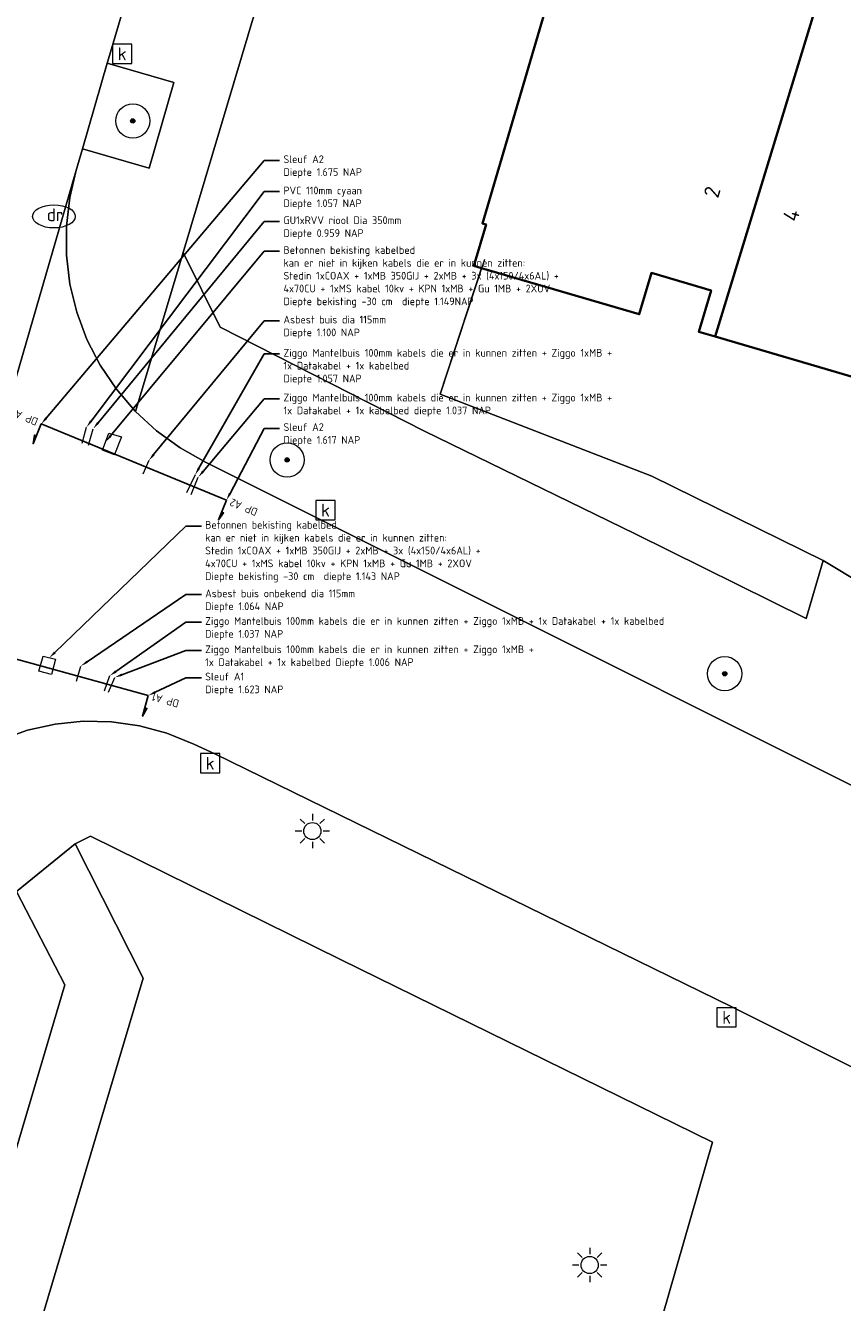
# Model space of a CAD drawing. Header units: metres. Extents: x 136597 to 137331, y 452400 to 453440.
# Tile 11 of 40: x 136828 to 136847, y 452780 to 452810. Entities that reach past the tile are written whole.
import ezdxf
from ezdxf import colors
from ezdxf.entities.mleader import LeaderData, LeaderLine
from ezdxf.enums import TextEntityAlignment as Align
from ezdxf.math import Vec2, Vec3

# ---------------------------------------------------------------- set-up
doc = ezdxf.new("R2010")
doc.units = ezdxf.units.M
doc.layers.get('0').update_dxf_attribs({"lineweight": 25})
for name, color, linetype, lineweight in [('AB-ondergrond', 7, 'Continuous', 25), ('B-WE-GR-BOOM-S @ 0.2', 90, 'Continuous', 25), ('B-WE-GR-GROENVOORZIENING-GV', 80, 'Continuous', 18), ('B-WE-GR-HAAG-G', 90, 'GR-HAAG1', 13), ('B-WE-KL-ET_LS_OV_LICHTMAST-S @ 0.2', 190, 'Continuous', 25), ('B-WE-KL-OVERIG-G', 8, 'Continuous', 18), ('B-WE-KL-WATER-S @ 0.2', 170, 'Continuous', 25), ('B-WE-MO-ONDERZOEK_SLEUF-G', 30, 'Continuous', 18), ('B-WE-OG-BEBOUWING-GV', 7, 'Continuous', 35), ('B-WE-OG-BEBOUWING-T18', 10, 'Continuous', 18), ('B-WE-OG-TERREIN_CULTUURSCHEIDING-GV', 7, 'Continuous', 18), ('B-WE-OG-TERREIN_ERF-GV', 7, 'Continuous', 18), ('B-WE-RI-GWA_KOLK-S @ 0.2', 30, 'Continuous', 25), ('B-WE-VH-VERHARDING_BETONSTRAATSTEEN-GV', 252, 'Continuous', 18), ('B-WE-VH-VERHARDING_OPEN-GV', 252, 'Continuous', 18), ('B-WE-VH-VERHARDING_TEGEL-GV', 252, 'Continuous', 18)]:
    doc.layers.add(name, color=color, linetype=linetype, lineweight=lineweight)
doc.layers.add('B-WE-AL-PROFIELLOCATIE-S @ 0.05', color=7, linetype='Continuous')
doc.styles.add('NLCS-ISO', font='NLCS-ISO.ttf')
doc.styles.add('NLCS-ISO-ANNOTATIEF-T18', font='NLCS-ISO.ttf', dxfattribs={"height": 1.8})
doc.styles.add('NLCS-ISO-ANNOTATIVE-T18', font='NLCS-ISO.ttf', dxfattribs={"height": 1.8})
doc.styles.get("Standard").update_dxf_attribs({"font": 'NLCS-ISO.ttf'})
doc.linetypes.add('GR-HAAG1', pattern='A,6,[176,NLCS.shx,S=0.125,R=0,X=0,Y=0],-2', length=8)

# ---------------------------------------------------------------- blocks, each defined once
blk = doc.blocks.new('SAL-PROFIEL_LOCATIE_LINKS-SO')
at = {"color": 0, "linetype": 'ByBlock', "lineweight": -2}
blk.add_lwpolyline([(0, 0), (0, 5), (-0.5, 3), (0, 3)], dxfattribs=at)
at = {"color": 0, "linetype": 'ByBlock', "lineweight": -2, "style": 'NLCS-ISO-ANNOTATIVE-T18'}
blk.add_attdef('PROFNUMMER', text='', height=1.8, dxfattribs=at).set_placement((-1, 0), align=Align.MIDDLE_RIGHT)
blk = doc.blocks.new('SAL-PROFIEL_LOCATIE_RECHTS-SO')
at = {"color": 0, "linetype": 'ByBlock', "lineweight": -2}
blk.add_lwpolyline([(0, 0), (0, 5), (0.5, 3), (0, 3)], dxfattribs=at)
at = {"color": 0, "linetype": 'ByBlock', "lineweight": -2, "style": 'NLCS-ISO-ANNOTATIVE-T18'}
blk.add_attdef('PROFNUMMER', text='', height=1.8, dxfattribs=at).set_placement((1, 0), align=Align.MIDDLE_LEFT)
blk = doc.blocks.new('SKL-ET_OV_LICHTMAST-SO')
at = {"color": 0, "linetype": 'ByBlock', "lineweight": 18}
for points in [[(0, 2), (0, 1.25)], [(-1.25, 0), (-2, 0)], [(-1.41, 1.41), (-0.88, 0.88)], [(0.88, 0.88), (1.41, 1.41)], [(2, 0), (1.25, 0)], [(-1.41, -1.41), (-0.88, -0.88)], [(0, -1.25), (0, -2)], [(0.88, -0.88), (1.41, -1.41)]]:
    blk.add_lwpolyline(points, dxfattribs=at)
blk.add_circle((0, 0), 1, dxfattribs=at)
blk = doc.blocks.new('SKL-WATER_DRAINAGEPUT-SO')
at = {"color": 0, "linetype": 'ByBlock', "lineweight": 18}
blk.add_ellipse((0, 0), major_axis=(2.5, 0), ratio=0.54, dxfattribs=at)
at = {"color": 0, "linetype": 'ByBlock', "lineweight": 18, "style": 'NLCS-ISO'}
blk.add_text('dr', height=1.5, dxfattribs=at).set_placement((0.12, 0.19), align=Align.MIDDLE_CENTER)
blk = doc.blocks.new('SRI-KOLK-SO')
at = {"color": 0, "linetype": 'ByBlock', "lineweight": 18}
blk.add_lwpolyline([(-1.125, -1.125), (1.125, -1.125), (1.125, 1.125), (-1.125, 1.125)], close=True, dxfattribs=at)
at = {"color": 0, "linetype": 'ByBlock', "lineweight": 18, "style": 'NLCS-ISO'}
blk.add_text('k', height=1.5, dxfattribs=at).set_placement((0, 0), align=Align.MIDDLE_CENTER)
blk = doc.blocks.new('SGR-BOOM_01-SO')
at = {"linetype": 'ByBlock', "lineweight": 18}
h = blk.add_hatch(color=0, dxfattribs=at)
h.dxf.hatch_style = 1
edge = h.paths.add_edge_path()
edge.add_arc((0, 0), 0.25, 0, 360)
at = {"color": 0, "linetype": 'ByBlock', "lineweight": 18}
for radius in [2, 0.25]:
    blk.add_circle((0, 0), radius, dxfattribs=at)
blk = doc.blocks.new('A$C8609b1a7')
at = {"layer": 'B-WE-GR-GROENVOORZIENING-GV', "color": 9, "flags": 128}
for points in [[(-479.086, -628.551), (-485.326, -626.75), (-487.699, -634.696), (-486.828, -636.442), (-482.05, -638.876), (-477.125, -641.274), (-473.127, -643.257), (-472.727, -641.899), (-476.732, -639.926), (-481.683, -638.006), (-480.718, -635.058), (-480.894, -635.006), (-480.612, -634.04), (-480.696, -634.015)], [(-490.052, -632.267), (-488.494, -632.718), (-487.915, -630.715), (-489.473, -630.264)], [(-495.437, -680.468), (-489.37, -659.726), (-487.35, -660.319), (-487.322, -660.223), (-477.503, -663.114), (-475.316, -655.498), (-484.016, -651.229), (-489.863, -648.342), (-490.222, -648.523), (-488.629, -651.666), (-494.101, -670.009), (-497.066, -680.059)]]:
    blk.add_lwpolyline(points, close=True, dxfattribs=at)
at = {"layer": 'B-WE-GR-HAAG-G', "color": 9, "flags": 128}
blk.add_lwpolyline([(-480.651, -634.855), (-481.683, -638.006), (-476.732, -639.926), (-472.727, -641.899)], dxfattribs=at)
at = {"layer": 'B-WE-OG-BEBOUWING-GV', "color": 9, "flags": 128}
for points in [[(-472.366, -627.209), (-472.992, -627.025), (-476.717, -625.924), (-477.845, -625.59), (-477.951, -625.558), (-478.184, -625.489), (-478.811, -627.617), (-479.086, -628.551), (-480.696, -634.015), (-480.612, -634.04), (-480.894, -635.006), (-480.718, -635.058), (-477.028, -636.136), (-476.746, -635.171), (-475.348, -635.581), (-475.633, -636.551), (-475.254, -636.662)], [(-472.366, -627.209), (-475.254, -636.662), (-471.754, -637.687), (-471.469, -636.716), (-470.061, -637.129), (-470.347, -638.105), (-469.955, -638.219), (-467.276, -628.705), (-467.889, -628.525)]]:
    blk.add_lwpolyline(points, close=True, dxfattribs=at)
at = {"layer": 'B-WE-OG-TERREIN_CULTUURSCHEIDING-GV', "color": 9, "flags": 128}
blk.add_lwpolyline([(-505.654, -685.512), (-504.093, -685.97), (-503.783, -684.917), (-499.92, -683.765), (-495.775, -669.719), (-490.467, -651.825), (-491.596, -649.642), (-494.704, -648.655), (-494.773, -648.779), (-495.023, -649.399), (-495.557, -651.095), (-498.258, -660.203), (-503.355, -677.606)], close=True, dxfattribs=at)
at = {"layer": 'B-WE-OG-TERREIN_ERF-GV', "color": 9, "flags": 128}
blk.add_lwpolyline([(-471.754, -637.687), (-475.254, -636.662), (-475.633, -636.551), (-475.348, -635.581), (-476.746, -635.171), (-477.028, -636.136), (-480.718, -635.058), (-481.683, -638.006), (-476.732, -639.926), (-472.727, -641.899), (-471.809, -642.447)], dxfattribs=at)
at = {"layer": 'B-WE-VH-VERHARDING_BETONSTRAATSTEEN-GV', "color": 9, "flags": 128}
blk.add_lwpolyline([(-498.325, -638.97), (-492.534, -640.814), (-490.206, -632.798), (-490.052, -632.267), (-489.473, -630.264), (-489.375, -629.927), (-487.201, -622.57), (-493.015, -620.828), (-494.868, -627.073), (-495.266, -628.416), (-495.495, -629.209), (-497.607, -636.517)], close=True, dxfattribs=at)
for points in [[(-491.963, -646.088), (-491.339, -645.867), (-490.692, -645.722), (-490.033, -645.656), (-489.371, -645.67), (-488.715, -645.763), (-488.076, -645.935), (-487.444, -646.19), (-486.956, -646.416), (-474.863, -652.334), (-468.5, -655.525)], [(-465.885, -650.247), (-487.174, -639.595), (-487.767, -639.265), (-488.317, -638.868), (-488.809, -638.414), (-488.816, -638.408), (-489.258, -637.893), (-489.637, -637.33), (-489.946, -636.726), (-490.183, -636.09), (-490.343, -635.431), (-490.424, -634.757), (-490.425, -634.079), (-490.347, -633.405), (-490.206, -632.798), (-492.534, -640.814)]]:
    blk.add_lwpolyline(points, dxfattribs=at)
at = {"layer": 'B-WE-VH-VERHARDING_OPEN-GV', "color": 9, "flags": 128}
blk.add_lwpolyline([(-505.081, -694.013), (-503.114, -687.146), (-502.907, -686.444), (-501.6, -686.058), (-498.571, -685.162), (-497.947, -683.046), (-496.275, -683.53), (-495.437, -680.468), (-497.066, -680.059), (-494.101, -670.009), (-488.629, -651.666), (-490.222, -648.523), (-491.596, -649.642), (-490.467, -651.825), (-495.775, -669.719), (-499.92, -683.765), (-503.783, -684.917), (-504.093, -685.97), (-505.654, -685.512), (-507.742, -692.692), (-507.885, -693.184)], close=True, dxfattribs=at)
at = {"layer": 'B-WE-VH-VERHARDING_TEGEL-GV', "color": 9, "flags": 128}
for points in [[(-487.201, -622.57), (-489.375, -629.927), (-489.473, -630.264), (-487.915, -630.715), (-488.494, -632.718), (-490.052, -632.267), (-490.206, -632.798), (-490.347, -633.405), (-490.425, -634.079), (-490.424, -634.757), (-490.343, -635.431), (-490.183, -636.09), (-489.946, -636.726), (-489.637, -637.33), (-489.258, -637.893), (-488.816, -638.408), (-488.809, -638.414), (-487.699, -634.696), (-485.326, -626.75)], [(-471.809, -642.447), (-472.727, -641.899), (-473.127, -643.257), (-477.125, -641.274), (-482.05, -638.876), (-486.828, -636.442), (-487.699, -634.696), (-488.809, -638.414), (-488.317, -638.868), (-487.767, -639.265), (-487.174, -639.595), (-465.885, -650.247)], [(-468.5, -655.525), (-474.863, -652.334), (-486.956, -646.416), (-487.444, -646.19), (-488.076, -645.935), (-488.715, -645.763), (-489.371, -645.67), (-490.033, -645.656), (-490.692, -645.722), (-491.339, -645.867), (-491.963, -646.088), (-492.556, -646.383), (-493.109, -646.748), (-493.614, -647.176), (-494.064, -647.662), (-494.452, -648.199), (-494.704, -648.655), (-491.596, -649.642), (-490.222, -648.523), (-489.863, -648.342), (-484.016, -651.229), (-475.316, -655.498), (-477.503, -663.114)]]:
    blk.add_lwpolyline(points, dxfattribs=at)
at = {"layer": 'B-WE-GR-BOOM-S @ 0.2', "color": 9, "xscale": 0.2, "yscale": 0.2, "zscale": 0.2}
for p in [(-488.874, -631.617), (-485.264, -639.545), (-475.03, -644.545)]:
    blk.add_blockref('SGR-BOOM_01-SO', p, dxfattribs=at)
at = {"layer": 'B-WE-KL-ET_LS_OV_LICHTMAST-S @ 0.2', "color": 9, "xscale": 0.2, "yscale": 0.2, "zscale": 0.2}
for p in [(-484.674, -648.225), (-478.188, -658.374)]:
    blk.add_blockref('SKL-ET_OV_LICHTMAST-SO', p, dxfattribs=at)
at = {"layer": 'B-WE-KL-WATER-S @ 0.2', "color": 9, "xscale": 0.2, "yscale": 0.2, "zscale": 0.2}
blk.add_blockref('SKL-WATER_DRAINAGEPUT-SO', (-490.718, -633.849), dxfattribs=at)
at = {"layer": 'B-WE-RI-GWA_KOLK-S @ 0.2', "color": 9, "xscale": 0.2, "yscale": 0.2, "zscale": 0.2}
for p in [(-489.123, -630.047), (-484.368, -640.72), (-487.067, -646.639), (-474.986, -652.581)]:
    blk.add_blockref('SRI-KOLK-SO', p, dxfattribs=at)
at = {"layer": 'B-WE-OG-BEBOUWING-T18', "color": 9, "style": 'NLCS-ISO-ANNOTATIEF-T18'}
for s, p in [('2', (-475.326, -633.28)), ('4', (-473.473, -633.821))]:
    blk.add_text(s, height=0.36, rotation=74, dxfattribs=at).set_placement(p, align=Align.MIDDLE)

msp = doc.modelspace()

# ---------------------------------------------------------------- linework, layer by layer
at = {"color": 3, "linetype": 'Continuous'}
for points in [[(136833.013, 452799.261, 1.617), (136828.681, 452801.043, 1.675)], [(136831.182, 452794.691, 1.623), (136825.348, 452796.299, 1.651)]]:
    msp.add_polyline3d(points, dxfattribs=at)
at = {"layer": 'B-WE-KL-OVERIG-G', "color": 4, "linetype": 'Continuous'}
msp.add_polyline3d([(136829.634, 452800.591, 1.057), (136829.738, 452800.967, 1.048)], dxfattribs=at)
at = {"layer": 'B-WE-KL-OVERIG-G', "color": 2, "linetype": 'Continuous'}
msp.add_polyline3d([(136829.788, 452800.549, 0.959), (136829.896, 452800.933, 0.953)], dxfattribs=at)
at = {"layer": 'B-WE-KL-OVERIG-G'}
msp.add_polyline3d([(136830.395, 452800.323, 1.169), (136830.116, 452800.432, 1.149), (136830.263, 452800.825, 1.142), (136830.56, 452800.742, 1.158), (136830.397, 452800.329, 1.168)], close=True, dxfattribs=at)
at = {"layer": 'B-WE-KL-OVERIG-G', "color": 251, "linetype": 'Continuous'}
for points in [[(136831.195, 452800.188, 1.1), (136831.056, 452799.869, 1.099)], [(136829.509, 452795.025, 1.064), (136829.606, 452795.381, 1.071)]]:
    msp.add_polyline3d(points, dxfattribs=at)
at = {"layer": 'B-WE-KL-OVERIG-G', "color": 146, "linetype": 'Continuous'}
for points in [[(136832.278, 452799.85, 1.057), (136832.076, 452799.43, 1.037)], [(136832.189, 452799.395, 1.037), (136832.352, 452799.797, 1.049)], [(136830.278, 452795.151, 1.037), (136830.152, 452794.793, 0.99)], [(136830.252, 452794.77, 1.006), (136830.401, 452795.115, 1.023)]]:
    msp.add_polyline3d(points, dxfattribs=at)
at = {"layer": 'B-WE-KL-OVERIG-G'}
msp.add_polyline3d([(136828.923, 452795.183, 1.143), (136828.625, 452795.262, 1.134), (136828.724, 452795.611, 1.144), (136829.017, 452795.539, 1.152)], dxfattribs=at)
at = {"layer": 'B-WE-KL-OVERIG-G', "linetype": 'Continuous'}
msp.add_polyline3d([(136829.017, 452795.539, 1.152), (136828.923, 452795.183, 1.143)], dxfattribs=at)
at = {"layer": 'B-WE-MO-ONDERZOEK_SLEUF-G'}
for points in [[(136833.013, 452799.261), (136828.681, 452801.043)], [(136831.182, 452794.691), (136825.348, 452796.299)]]:
    msp.add_lwpolyline(points, dxfattribs=at)

# ---------------------------------------------------------------- block references
at = {"layer": 'AB-ondergrond'}
msp.add_blockref('A$C8609b1a7', (137319.696, 453439.747), dxfattribs=at)
at = {"layer": 'B-WE-AL-PROFIELLOCATIE-S @ 0.05', "xscale": 0.1, "yscale": 0.1, "zscale": 0.1}
for name, p, rotation, values in [('SAL-PROFIEL_LOCATIE_RECHTS-SO', (136828.681, 452801.043), 157.6485206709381, {'PROFNUMMER': "DP A2'"}), ('SAL-PROFIEL_LOCATIE_LINKS-SO', (136833.013, 452799.261), 157.6485206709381, {'PROFNUMMER': 'DP A2'}), ('SAL-PROFIEL_LOCATIE_LINKS-SO', (136831.182, 452794.691), 164.5911448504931, {'PROFNUMMER': 'DP A1'})]:
    msp.add_blockref(name, p, dxfattribs=dict(at, rotation=rotation)).add_auto_attribs(values)

# ---------------------------------------------------------------- leaders
at = {"linetype": 'Continuous'}
ml = msp.add_multileader_mtext('Standard', dxfattribs=at)
ml.set_content('Sleuf A2 \\PDiepte 1.675 NAP', color=256)
ml.set_leader_properties()
ml.build(insert=Vec2(0, 0))
ml.multileader.update_dxf_attribs({"text_right_attachment_type": 6, "dogleg_length": 0.36, "arrow_head_size": 0.18})
ctx = ml.context
ctx.base_point, ctx.char_height, ctx.arrow_head_size, ctx.landing_gap_size, ctx.plane_origin = Vec3(136834.256, 452807.205, 1.675), 0.18, 0.18, 0.09, Vec3(136828.681, 452801.043, 1.675)
ctx.right_attachment = 6
notes = []
notes.append((ctx, [(0, (1, 1, 0), (136833.896, 452807.205, 1.675), (1, 0), 0.36, [(0, [(136828.681, 452801.043, 1.675)], 0, [])])]))
ctx.mtext.insert, ctx.mtext.flow_direction = Vec3(136834.346, 452807.325, 1.675), 5
ml = msp.add_multileader_mtext('Standard', dxfattribs=at)
ml.set_content('PVC 110mm cyaan\\PDiepte 1.057 NAP', color=256)
ml.set_leader_properties()
ml.build(insert=Vec2(0, 0))
ml.multileader.update_dxf_attribs({"text_right_attachment_type": 6, "dogleg_length": 0.36, "arrow_head_size": 0.18})
ctx = ml.context
ctx.base_point, ctx.char_height, ctx.arrow_head_size, ctx.landing_gap_size, ctx.plane_origin = Vec3(136834.256, 452806.478, 1.048), 0.18, 0.18, 0.09, Vec3(136829.738, 452800.967, 1.048)
ctx.right_attachment = 6
notes.append((ctx, [(0, (1, 1, 0), (136833.896, 452806.478, 1.048), (1, 0), 0.36, [(0, [(136829.738, 452800.967, 1.048)], 0, [])])]))
ctx.mtext.insert, ctx.mtext.flow_direction = Vec3(136834.346, 452806.595, 1.048), 5
ml = msp.add_multileader_mtext('Standard', dxfattribs=at)
ml.set_content('GU1xRVV riool Dia 350mm\\PDiepte 0.959 NAP', color=256)
ml.set_leader_properties()
ml.build(insert=Vec2(0, 0))
ml.multileader.update_dxf_attribs({"text_right_attachment_type": 6, "dogleg_length": 0.36, "arrow_head_size": 0.18})
ctx = ml.context
ctx.base_point, ctx.char_height, ctx.arrow_head_size, ctx.landing_gap_size, ctx.plane_origin = Vec3(136834.256, 452805.781, 0.953), 0.18, 0.18, 0.09, Vec3(136829.896, 452800.933, 0.953)
ctx.right_attachment = 6
notes.append((ctx, [(0, (1, 1, 0), (136833.896, 452805.781, 0.953), (1, 0), 0.36, [(0, [(136829.896, 452800.933, 0.953)], 0, [])])]))
ctx.mtext.insert, ctx.mtext.flow_direction = Vec3(136834.346, 452805.898, 0.953), 5
ml = msp.add_multileader_mtext('Standard', dxfattribs=at)
ml.set_content('Betonnen bekisting kabelbed\\Pkan er niet in kijken kabels die er in kunnen zitten: \\PStedin 1xCOAX + 1xMB 350GIJ + 2xMB + 3x (4x150/4x6AL) +\\P4x70CU + 1xMS kabel 10kv + KPN 1xMB + Gu 1MB + 2XOV \\PDiepte bekisting -30 cm  diepte 1.149NAP ', color=256)
ml.set_leader_properties()
ml.build(insert=Vec2(0, 0))
ml.multileader.update_dxf_attribs({"text_right_attachment_type": 6, "dogleg_length": 0.36, "arrow_head_size": 0.18})
ctx = ml.context
ctx.base_point, ctx.char_height, ctx.arrow_head_size, ctx.landing_gap_size, ctx.plane_origin = Vec3(136834.256, 452805.084, 1.15), 0.18, 0.18, 0.09, Vec3(136830.411, 452800.783, 1.15)
ctx.right_attachment = 6
notes.append((ctx, [(0, (1, 1, 0), (136833.896, 452805.084, 1.15), (1, 0), 0.36, [(0, [(136830.189, 452800.628, 1.15)], 0, [])])]))
ctx.mtext.insert, ctx.mtext.flow_direction = Vec3(136834.346, 452805.201, 1.15), 5
ml = msp.add_multileader_mtext('Standard', dxfattribs=at)
ml.set_content('Asbest buis dia 115mm\\PDiepte 1.100 NAP', color=256)
ml.set_leader_properties()
ml.build(insert=Vec2(0, 0))
ml.multileader.update_dxf_attribs({"text_right_attachment_type": 6, "dogleg_length": 0.36, "arrow_head_size": 0.18})
ctx = ml.context
ctx.base_point, ctx.char_height, ctx.arrow_head_size, ctx.landing_gap_size, ctx.plane_origin = Vec3(136834.256, 452803.458, 1.1), 0.18, 0.18, 0.09, Vec3(136831.195, 452800.188, 1.1)
ctx.right_attachment = 6
notes.append((ctx, [(0, (1, 1, 0), (136833.896, 452803.458, 1.1), (1, 0), 0.36, [(0, [(136831.195, 452800.188, 1.1)], 0, [])])]))
ctx.mtext.insert, ctx.mtext.flow_direction = Vec3(136834.346, 452803.575, 1.1), 5
ml = msp.add_multileader_mtext('Standard', dxfattribs=at)
ml.set_content('Ziggo Mantelbuis 100mm kabels die er in kunnen zitten + Ziggo 1xMB +\\P1x Datakabel + 1x kabelbed \\PDiepte 1.057 NAP', color=256)
ml.set_leader_properties()
ml.build(insert=Vec2(0, 0))
ml.multileader.update_dxf_attribs({"text_right_attachment_type": 6, "dogleg_length": 0.36, "arrow_head_size": 0.18})
ctx = ml.context
ctx.base_point, ctx.char_height, ctx.arrow_head_size, ctx.landing_gap_size, ctx.plane_origin = Vec3(136834.256, 452802.68, 1.057), 0.18, 0.18, 0.09, Vec3(136832.278, 452799.85, 1.057)
ctx.right_attachment = 6
notes.append((ctx, [(0, (1, 1, 0), (136833.896, 452802.68, 1.057), (1, 0), 0.36, [(0, [(136832.278, 452799.85, 1.057)], 0, [])])]))
ctx.mtext.insert, ctx.mtext.flow_direction = Vec3(136834.346, 452802.797, 1.057), 5
ml = msp.add_multileader_mtext('Standard', dxfattribs=at)
ml.set_content('Ziggo Mantelbuis 100mm kabels die er in kunnen zitten + Ziggo 1xMB +\\P1x Datakabel + 1x kabelbed diepte 1.037 NAP', color=256)
ml.set_leader_properties()
ml.build(insert=Vec2(0, 0))
ml.multileader.update_dxf_attribs({"text_right_attachment_type": 6, "dogleg_length": 0.36, "arrow_head_size": 0.18})
ctx = ml.context
ctx.base_point, ctx.char_height, ctx.arrow_head_size, ctx.landing_gap_size, ctx.plane_origin = Vec3(136834.256, 452801.633, 1.049), 0.18, 0.18, 0.09, Vec3(136832.352, 452799.797, 1.049)
ctx.right_attachment = 6
notes.append((ctx, [(0, (1, 1, 0), (136833.896, 452801.633, 1.049), (1, 0), 0.36, [(0, [(136832.352, 452799.797, 1.049)], 0, [])])]))
ctx.mtext.insert, ctx.mtext.flow_direction = Vec3(136834.346, 452801.75, 1.049), 5
ml = msp.add_multileader_mtext('Standard', dxfattribs=at)
ml.set_content('Sleuf A2\\PDiepte 1.617 NAP', color=256)
ml.set_leader_properties()
ml.build(insert=Vec2(0, 0))
ml.multileader.update_dxf_attribs({"text_right_attachment_type": 6, "dogleg_length": 0.36, "arrow_head_size": 0.18})
ctx = ml.context
ctx.base_point, ctx.char_height, ctx.arrow_head_size, ctx.landing_gap_size, ctx.plane_origin = Vec3(136834.256, 452800.94, 1.617), 0.18, 0.18, 0.09, Vec3(136833.013, 452799.261, 1.617)
ctx.right_attachment = 6
notes.append((ctx, [(0, (1, 1, 0), (136833.896, 452800.94, 1.617), (1, 0), 0.36, [(0, [(136833.013, 452799.261, 1.617)], 0, [])])]))
ctx.mtext.insert, ctx.mtext.flow_direction = Vec3(136834.346, 452801.06, 1.617), 5
ml = msp.add_multileader_mtext('Standard', dxfattribs=at)
ml.set_content('Betonnen bekisting kabelbed\\Pkan er niet in kijken kabels die er in kunnen zitten: \\PStedin 1xCOAX + 1xMB 350GIJ + 2xMB + 3x (4x150/4x6AL) +\\P4x70CU + 1xMS kabel 10kv + KPN 1xMB + Gu 1MB + 2XOV \\PDiepte bekisting -30 cm  diepte 1.143 NAP ', color=256)
ml.set_leader_properties()
ml.build(insert=Vec2(0, 0))
ml.multileader.update_dxf_attribs({"text_right_attachment_type": 6, "dogleg_length": 0.36, "arrow_head_size": 0.18})
ctx = ml.context
ctx.base_point, ctx.char_height, ctx.arrow_head_size, ctx.landing_gap_size, ctx.plane_origin = Vec3(136832.425, 452798.656, 1.148), 0.18, 0.18, 0.09, Vec3(136828.87, 452795.575, 1.148)
ctx.right_attachment = 6
notes.append((ctx, [(0, (1, 1, 0), (136832.065, 452798.656, 1.148), (1, 0), 0.36, [(0, [(136828.87, 452795.575, 1.148)], 0, [])])]))
ctx.mtext.insert, ctx.mtext.flow_direction = Vec3(136832.515, 452798.773, 1.148), 5
ml = msp.add_multileader_mtext('Standard', dxfattribs=at)
ml.set_content('Asbest buis onbekend dia 115mm\\PDiepte 1.064 NAP', color=256)
ml.set_leader_properties()
ml.build(insert=Vec2(0, 0))
ml.multileader.update_dxf_attribs({"text_right_attachment_type": 6, "dogleg_length": 0.36, "arrow_head_size": 0.18})
ctx = ml.context
ctx.base_point, ctx.char_height, ctx.arrow_head_size, ctx.landing_gap_size, ctx.plane_origin = Vec3(136832.425, 452797.053, 1.071), 0.18, 0.18, 0.09, Vec3(136829.606, 452795.381, 1.071)
ctx.right_attachment = 6
notes.append((ctx, [(0, (1, 1, 0), (136832.065, 452797.053, 1.071), (1, 0), 0.36, [(0, [(136829.606, 452795.381, 1.071)], 0, [])])]))
ctx.mtext.insert, ctx.mtext.flow_direction = Vec3(136832.515, 452797.17, 1.071), 5
ml = msp.add_multileader_mtext('Standard', dxfattribs=at)
ml.set_content('Ziggo Mantelbuis 100mm kabels die er in kunnen zitten + Ziggo 1xMB + 1x Datakabel + 1x kabelbed Diepte 1.037 NAP', color=256)
ml.set_leader_properties()
ml.build(insert=Vec2(0, 0))
ml.multileader.update_dxf_attribs({"text_right_attachment_type": 6, "dogleg_length": 0.36, "arrow_head_size": 0.18})
ctx = ml.context
ctx.base_point, ctx.char_height, ctx.arrow_head_size, ctx.landing_gap_size, ctx.plane_origin = Vec3(136832.425, 452796.405, 1.023), 0.18, 0.18, 0.09, Vec3(136830.278, 452795.168, 1.023)
ctx.right_attachment = 6
notes.append((ctx, [(0, (1, 1, 0), (136832.065, 452796.405, 1.023), (1, 0), 0.36, [(0, [(136830.278, 452795.151, 1.023)], 0, [])])]))
ctx.mtext.insert, ctx.mtext.width, ctx.mtext.flow_direction = Vec3(136832.515, 452796.525, 1.023), 11.34515, 5
ml = msp.add_multileader_mtext('Standard', dxfattribs=at)
ml.set_content('Ziggo Mantelbuis 100mm kabels die er in kunnen zitten + Ziggo 1xMB +\\P1x Datakabel + 1x kabelbed Diepte 1.006 NAP', color=256)
ml.set_leader_properties()
ml.build(insert=Vec2(0, 0))
ml.multileader.update_dxf_attribs({"text_right_attachment_type": 6, "dogleg_length": 0.36, "arrow_head_size": 0.18})
ctx = ml.context
ctx.base_point, ctx.char_height, ctx.arrow_head_size, ctx.landing_gap_size, ctx.plane_origin = Vec3(136832.425, 452795.746, 1.023), 0.18, 0.18, 0.09, Vec3(136830.401, 452795.115, 1.023)
ctx.right_attachment = 6
notes.append((ctx, [(0, (1, 1, 0), (136832.065, 452795.746, 1.023), (1, 0), 0.36, [(0, [(136830.401, 452795.115, 1.023)], 0, [])])]))
ctx.mtext.insert, ctx.mtext.flow_direction = Vec3(136832.515, 452795.863, 1.023), 5
ml = msp.add_multileader_mtext('Standard', dxfattribs=at)
ml.set_content('Sleuf A1\\PDiepte 1.623 NAP', color=256)
ml.set_leader_properties()
ml.build(insert=Vec2(0, 0))
ml.multileader.update_dxf_attribs({"text_right_attachment_type": 6, "dogleg_length": 0.36, "arrow_head_size": 0.18})
ctx = ml.context
ctx.base_point, ctx.char_height, ctx.arrow_head_size, ctx.landing_gap_size, ctx.plane_origin = Vec3(136832.425, 452795.106, 1.623), 0.18, 0.18, 0.09, Vec3(136831.182, 452794.691, 1.623)
ctx.right_attachment = 6
notes.append((ctx, [(0, (1, 1, 0), (136832.065, 452795.106, 1.623), (1, 0), 0.36, [(0, [(136831.182, 452794.691, 1.623)], 0, [])])]))
ctx.mtext.insert, ctx.mtext.flow_direction = Vec3(136832.515, 452795.226, 1.623), 5
for ctx, leaders in notes:
    for number, flags, end, landing, length, lines in leaders:
        leader = LeaderData()
        leader.index, (leader.has_last_leader_line, leader.has_dogleg_vector, leader.attachment_direction) = number, flags
        leader.last_leader_point, leader.dogleg_vector, leader.dogleg_length = Vec3(end), Vec3(landing), length
        for number, points, colour, breaks in lines:
            line = LeaderLine()
            line.index, line.vertices, line.color, line.breaks = number, Vec3.list(points), colors.encode_raw_color(colour), breaks
            leader.lines.append(line)
        ctx.leaders.append(leader)

doc.saveas('drawing.dxf')
